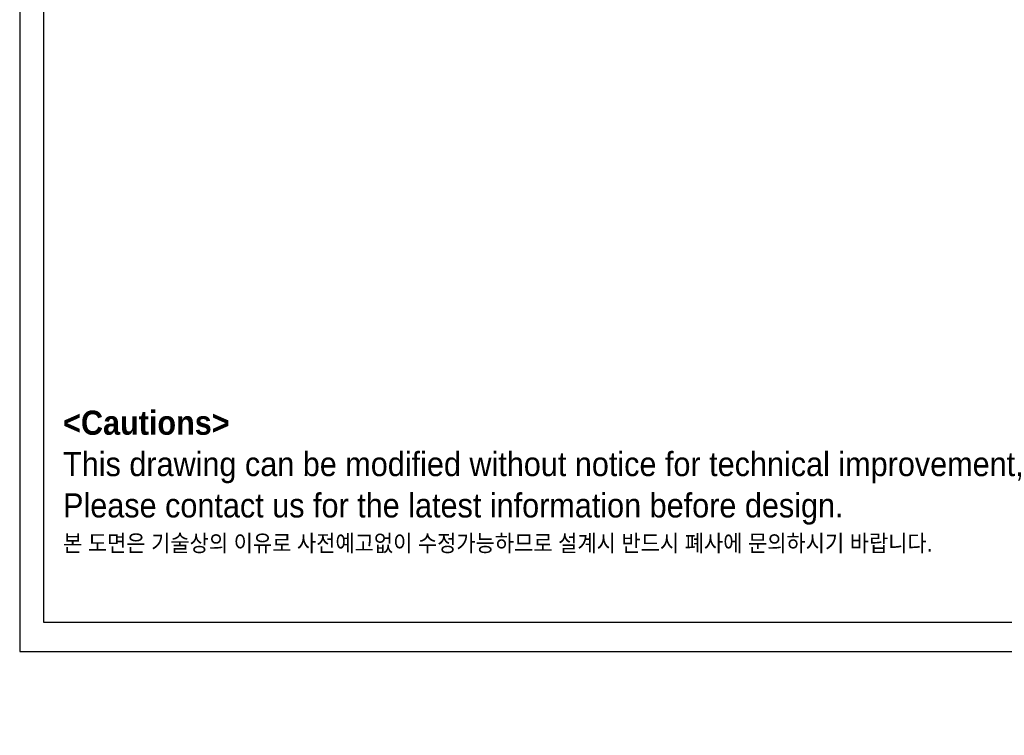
# Model space of a CAD drawing. Extents: x -428 to 763, y 561 to 1437.
# Tile 1 of 12: x -428 to -21, y 561 to 858. Entities that reach past the tile are written whole.
import ezdxf

# ---------------------------------------------------------------- set-up
doc = ezdxf.new("R2010")
doc.units = 0
doc.header["$LTSCALE"] = 25.4
doc.layers.get('0').update_dxf_attribs({"linetype": 'CONTINUOUS'})
doc.layers.add('ATA-TEXT', color=7, linetype='CONTINUOUS')
doc.styles.add('주 문자 (ISO)', font='arial.ttf')

# ---------------------------------------------------------------- blocks, each defined once
blk = doc.blocks.new('ata-Border-A0-002')
at = {"color": 253, "ltscale": 0.5}
for p, q in [((0, 841), (0, 0)), ((0, 0), (1189, 0))]:
    blk.add_line(p, q, dxfattribs=at)
for p, q in [((10, 12), (10, 829)), ((1179, 12), (10, 12))]:
    blk.add_line(p, q)

msp = doc.modelspace()

# ---------------------------------------------------------------- block references
msp.add_blockref('ata-Border-A0-002', (-428.3875496, 595.9386921))

# ---------------------------------------------------------------- texts
at = {"layer": 'ATA-TEXT', "color": 7, "insert": (-410.4550129, 695.748402), "char_height": 3.4999999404, "attachment_point": 1, "line_spacing_factor": 1.027748, "style": '주 문자 (ISO)'}
msp.add_mtext('{\\fArial|b1|i0|c129|p34;\\H2.85714x;<Cautions> }\\P{\\fArial|b0|i0|c129|p34;\\H2.85714x;This drawing can be modified without notice for technical improvement,}\\P{\\fArial|b0|i0|c129|p34;\\H2.85714x;Please contact us for the latest information before design.}\\P{\\fGulim|b0|i0|c129|p50;\\H2.00000x;본 도면은 기술상의 이유로 사전예고없이 수정가능하므로 설계시 반드시 폐사에 문의하시기 바랍니다}{\\fArial|b0|i0|c129|p34;\\H2.00000x;.}', dxfattribs=at)

doc.saveas('drawing.dxf')
